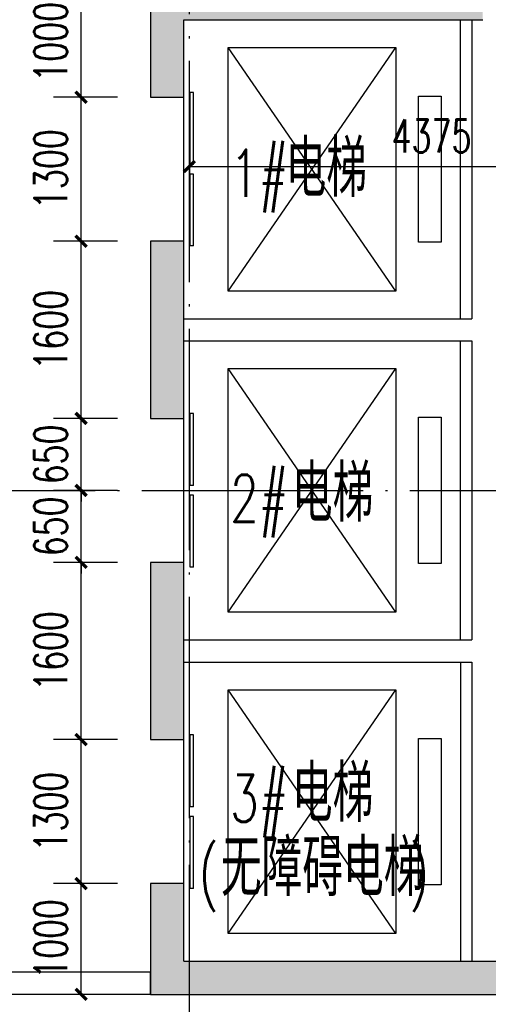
# Model space of a CAD drawing. Extents: x 797781 to 1255204, y 21234 to 1024248.
# Tile 254 of 256: x 945375 to 949608, y 282282 to 291172. Entities that reach past the tile are written whole.
import ezdxf

# ---------------------------------------------------------------- set-up
doc = ezdxf.new("R2010")
doc.units = 0
doc.header["$LTSCALE"] = 1000
doc.header["$MEASUREMENT"] = 0
doc.linetypes.add('230303生产综合楼-平面图_t8$0$DOTE', pattern=[2.42, 2, -0.2, 0.02, -0.2])
for name, color, linetype in [('230303生产综合楼-平面图_t8$0$A-PLAN-EVTR', 2, 'Continuous'), ('230303生产综合楼-平面图_t8$0$DOTE', 1, '230303生产综合楼-平面图_t8$0$DOTE'), ('230303生产综合楼-平面图_t8$0$H-楼板留洞', 6, 'Continuous'), ('230303生产综合楼-平面图_t8$0$PUB_DIM', 3, 'Continuous'), ('230303生产综合楼-平面图_t8$0$PUB_HATCH', 8, 'Continuous'), ('230303生产综合楼-平面图_t8$0$PUB_TEXT', 7, 'Continuous'), ('230303生产综合楼-平面图_t8$0$WALL', 40, 'Continuous'), ('230303生产综合楼-平面图_t8$0$WINDOW', 4, 'Continuous')]:
    doc.layers.add(name, color=color, linetype=linetype)
doc.styles.add('230303生产综合楼-平面图_t8$0$_TCH_DIM', font='SIMPLEX', dxfattribs={"bigfont": 'GBCBIG'})
doc.styles.add('230303生产综合楼-平面图_T8$0$_TCH_DIM_T3', font='SIMPLEX', dxfattribs={"width": 0.705882, "bigfont": 'GBCBIG'})
doc.dimstyles.new('230303生产综合楼-平面图_T8$0$_TCH_ARCH&&100', dxfattribs={"dimtxt": 297.5, "dimasz": 100, "dimexe": 250, "dimexo": 300, "dimgap": 126.25, "dimtad": 1, "dimdec": 0, "dimzin": 0, "dimdsep": 46, "dimtxsty": '230303生产综合楼-平面图_T8$0$_TCH_DIM_T3', "dimblk": '230303生产综合楼-平面图_t8$0$_ArchTick', "dimcen": 0.09, "dimclrt": 7, "dimazin": 2, "dimtfac": 1, "dimtdec": 0, "dimtix": 1, "dimtmove": 2, "dimatfit": 3, "dimfxl": 1, "dimtolj": 1, "dimtzin": 0, "dimarcsym": 0})

# ---------------------------------------------------------------- blocks, each defined once
blk = doc.blocks.new('230303生产综合楼-平面图_t8$0$_ArchTick')
at = {"color": 0, "linetype": 'ByBlock', "const_width": 0.3}
blk.add_lwpolyline([(-0.5, -0.5), (0.5, 0.5)], dxfattribs=at)
blk = doc.blocks.new('*D6452')
at = {"layer": '230303生产综合楼-平面图_t8$0$PUB_DIM', "color": 0, "lineweight": -2, "transparency": 16777216}
for p, q in [((556062.6, 91893.7), (556062.6, 91417.9)), ((560437.6, 91893.7), (560437.6, 91417.9)), ((556062.6, 91667.9), (560437.6, 91667.9))]:
    blk.add_line(p, q, dxfattribs=at)
at = {"layer": 'Defpoints', "color": 0, "transparency": 16777216}
for p in [(556062.6, 92193.7), (560437.6, 92193.7), (560437.6, 91667.9)]:
    blk.add_point(p, dxfattribs=at)
at = {"layer": '230303生产综合楼-平面图_t8$0$PUB_DIM', "color": 0, "lineweight": -2, "transparency": 16777216, "xscale": 100, "yscale": 100, "zscale": 100, "rotation": 180}
blk.add_blockref('230303生产综合楼-平面图_t8$0$_ArchTick', (556062.6, 91667.9), dxfattribs=at)
at = {"layer": '230303生产综合楼-平面图_t8$0$PUB_DIM', "color": 0, "lineweight": -2, "transparency": 16777216, "xscale": 100, "yscale": 100, "zscale": 100}
blk.add_blockref('230303生产综合楼-平面图_t8$0$_ArchTick', (560437.6, 91667.9), dxfattribs=at)
at = {"layer": '230303生产综合楼-平面图_t8$0$PUB_DIM', "color": 7, "transparency": 16777216, "insert": (558250.1, 91942.9), "char_height": 297.5, "attachment_point": 5, "style": '230303生产综合楼-平面图_T8$0$_TCH_DIM_T3'}
blk.add_mtext('\\A1;4375', dxfattribs=at)
blk = doc.blocks.new('*D5200')
at = {"layer": '230303生产综合楼-平面图_t8$0$PUB_DIM', "color": 0, "lineweight": -2, "transparency": 16777216}
for p, q in [((946258, 283371.6), (945679.7, 283371.6)), ((945929.7, 282371.6), (945929.7, 283371.6)), ((946258, 282371.6), (945679.7, 282371.6))]:
    blk.add_line(p, q, dxfattribs=at)
at = {"layer": 'Defpoints', "color": 0, "transparency": 16777216}
for p in [(945929.7, 283371.6), (946558, 283371.6), (946558, 282371.6)]:
    blk.add_point(p, dxfattribs=at)
at = {"layer": '230303生产综合楼-平面图_t8$0$PUB_DIM', "color": 0, "lineweight": -2, "transparency": 16777216, "xscale": 100, "yscale": 100, "zscale": 100}
for p, rotation in [((945929.7, 283371.6), 90), ((945929.7, 282371.6), 270)]:
    blk.add_blockref('230303生产综合楼-平面图_t8$0$_ArchTick', p, dxfattribs=dict(at, rotation=rotation))
at = {"layer": '230303生产综合楼-平面图_t8$0$PUB_DIM', "color": 7, "transparency": 16777216, "insert": (945654.7, 282871.6), "char_height": 297.5, "attachment_point": 5, "rotation": 90, "style": '230303生产综合楼-平面图_T8$0$_TCH_DIM_T3'}
blk.add_mtext('\\A1;1000', dxfattribs=at)
blk = doc.blocks.new('*D5201')
at = {"layer": '230303生产综合楼-平面图_t8$0$PUB_DIM', "color": 0, "lineweight": -2, "transparency": 16777216}
for p, q in [((946258, 284671.6), (945679.7, 284671.6)), ((945929.7, 283371.6), (945929.7, 284671.6)), ((946258, 283371.6), (945679.7, 283371.6))]:
    blk.add_line(p, q, dxfattribs=at)
at = {"layer": 'Defpoints', "color": 0, "transparency": 16777216}
for p in [(945929.7, 284671.6), (946558, 284671.6), (946558, 283371.6)]:
    blk.add_point(p, dxfattribs=at)
at = {"layer": '230303生产综合楼-平面图_t8$0$PUB_DIM', "color": 0, "lineweight": -2, "transparency": 16777216, "xscale": 100, "yscale": 100, "zscale": 100}
for p, rotation in [((945929.7, 284671.6), 90), ((945929.7, 283371.6), 270)]:
    blk.add_blockref('230303生产综合楼-平面图_t8$0$_ArchTick', p, dxfattribs=dict(at, rotation=rotation))
at = {"layer": '230303生产综合楼-平面图_t8$0$PUB_DIM', "color": 7, "transparency": 16777216, "insert": (945654.7, 284021.6), "char_height": 297.5, "attachment_point": 5, "rotation": 90, "style": '230303生产综合楼-平面图_T8$0$_TCH_DIM_T3'}
blk.add_mtext('\\A1;1300', dxfattribs=at)
blk = doc.blocks.new('*D5202')
at = {"layer": '230303生产综合楼-平面图_t8$0$PUB_DIM', "color": 0, "lineweight": -2, "transparency": 16777216}
for p, q in [((946258, 286271.6), (945679.7, 286271.6)), ((945929.7, 284671.6), (945929.7, 286271.6)), ((946258, 284671.6), (945679.7, 284671.6))]:
    blk.add_line(p, q, dxfattribs=at)
at = {"layer": 'Defpoints', "color": 0, "transparency": 16777216}
for p in [(945929.7, 286271.6), (946558, 286271.6), (946558, 284671.6)]:
    blk.add_point(p, dxfattribs=at)
at = {"layer": '230303生产综合楼-平面图_t8$0$PUB_DIM', "color": 0, "lineweight": -2, "transparency": 16777216, "xscale": 100, "yscale": 100, "zscale": 100}
for p, rotation in [((945929.7, 286271.6), 90), ((945929.7, 284671.6), 270)]:
    blk.add_blockref('230303生产综合楼-平面图_t8$0$_ArchTick', p, dxfattribs=dict(at, rotation=rotation))
at = {"layer": '230303生产综合楼-平面图_t8$0$PUB_DIM', "color": 7, "transparency": 16777216, "insert": (945654.7, 285471.6), "char_height": 297.5, "attachment_point": 5, "rotation": 90, "style": '230303生产综合楼-平面图_T8$0$_TCH_DIM_T3'}
blk.add_mtext('\\A1;1600', dxfattribs=at)
blk = doc.blocks.new('*D5203')
at = {"layer": '230303生产综合楼-平面图_t8$0$PUB_DIM', "color": 0, "lineweight": -2, "transparency": 16777216}
for p, q in [((945929.7, 286921.6), (945929.7, 287021.6)), ((946258, 286921.6), (945679.7, 286921.6)), ((945929.7, 286271.6), (945929.7, 286921.6)), ((946258, 286271.6), (945679.7, 286271.6)), ((945929.7, 286271.6), (945929.7, 286171.6))]:
    blk.add_line(p, q, dxfattribs=at)
at = {"layer": 'Defpoints', "color": 0, "transparency": 16777216}
for p in [(945929.7, 286921.6), (946558, 286921.6), (946558, 286271.6)]:
    blk.add_point(p, dxfattribs=at)
at = {"layer": '230303生产综合楼-平面图_t8$0$PUB_DIM', "color": 0, "lineweight": -2, "transparency": 16777216, "xscale": 100, "yscale": 100, "zscale": 100}
for p, rotation in [((945929.7, 286921.6), 270), ((945929.7, 286271.6), 90)]:
    blk.add_blockref('230303生产综合楼-平面图_t8$0$_ArchTick', p, dxfattribs=dict(at, rotation=rotation))
at = {"layer": '230303生产综合楼-平面图_t8$0$PUB_DIM', "color": 7, "transparency": 16777216, "insert": (945654.7, 286596.6), "char_height": 297.5, "attachment_point": 5, "rotation": 90, "style": '230303生产综合楼-平面图_T8$0$_TCH_DIM_T3'}
blk.add_mtext('\\A1;650', dxfattribs=at)
blk = doc.blocks.new('*D5204')
at = {"layer": '230303生产综合楼-平面图_t8$0$PUB_DIM', "color": 0, "lineweight": -2, "transparency": 16777216}
for p, q in [((945929.7, 287571.6), (945929.7, 287671.6)), ((946258, 287571.6), (945679.7, 287571.6)), ((945929.7, 286921.6), (945929.7, 287571.6)), ((946258, 286921.6), (945679.7, 286921.6)), ((945929.7, 286921.6), (945929.7, 286821.6))]:
    blk.add_line(p, q, dxfattribs=at)
at = {"layer": 'Defpoints', "color": 0, "transparency": 16777216}
for p in [(945929.7, 287571.6), (946558, 287571.6), (946558, 286921.6)]:
    blk.add_point(p, dxfattribs=at)
at = {"layer": '230303生产综合楼-平面图_t8$0$PUB_DIM', "color": 0, "lineweight": -2, "transparency": 16777216, "xscale": 100, "yscale": 100, "zscale": 100}
for p, rotation in [((945929.7, 287571.6), 270), ((945929.7, 286921.6), 90)]:
    blk.add_blockref('230303生产综合楼-平面图_t8$0$_ArchTick', p, dxfattribs=dict(at, rotation=rotation))
at = {"layer": '230303生产综合楼-平面图_t8$0$PUB_DIM', "color": 7, "transparency": 16777216, "insert": (945654.7, 287246.6), "char_height": 297.5, "attachment_point": 5, "rotation": 90, "style": '230303生产综合楼-平面图_T8$0$_TCH_DIM_T3'}
blk.add_mtext('\\A1;650', dxfattribs=at)
blk = doc.blocks.new('*D5205')
at = {"layer": '230303生产综合楼-平面图_t8$0$PUB_DIM', "color": 0, "lineweight": -2, "transparency": 16777216}
for p, q in [((946258, 289171.6), (945679.7, 289171.6)), ((945929.7, 287571.6), (945929.7, 289171.6)), ((946258, 287571.6), (945679.7, 287571.6))]:
    blk.add_line(p, q, dxfattribs=at)
at = {"layer": 'Defpoints', "color": 0, "transparency": 16777216}
for p in [(945929.7, 289171.6), (946558, 289171.6), (946558, 287571.6)]:
    blk.add_point(p, dxfattribs=at)
at = {"layer": '230303生产综合楼-平面图_t8$0$PUB_DIM', "color": 0, "lineweight": -2, "transparency": 16777216, "xscale": 100, "yscale": 100, "zscale": 100}
for p, rotation in [((945929.7, 289171.6), 90), ((945929.7, 287571.6), 270)]:
    blk.add_blockref('230303生产综合楼-平面图_t8$0$_ArchTick', p, dxfattribs=dict(at, rotation=rotation))
at = {"layer": '230303生产综合楼-平面图_t8$0$PUB_DIM', "color": 7, "transparency": 16777216, "insert": (945654.7, 288371.6), "char_height": 297.5, "attachment_point": 5, "rotation": 90, "style": '230303生产综合楼-平面图_T8$0$_TCH_DIM_T3'}
blk.add_mtext('\\A1;1600', dxfattribs=at)
blk = doc.blocks.new('*D5206')
at = {"layer": '230303生产综合楼-平面图_t8$0$PUB_DIM', "color": 0, "lineweight": -2, "transparency": 16777216}
for p, q in [((946258, 290471.6), (945679.7, 290471.6)), ((945929.7, 289171.6), (945929.7, 290471.6)), ((946258, 289171.6), (945679.7, 289171.6))]:
    blk.add_line(p, q, dxfattribs=at)
at = {"layer": 'Defpoints', "color": 0, "transparency": 16777216}
for p in [(945929.7, 290471.6), (946558, 290471.6), (946558, 289171.6)]:
    blk.add_point(p, dxfattribs=at)
at = {"layer": '230303生产综合楼-平面图_t8$0$PUB_DIM', "color": 0, "lineweight": -2, "transparency": 16777216, "xscale": 100, "yscale": 100, "zscale": 100}
for p, rotation in [((945929.7, 290471.6), 90), ((945929.7, 289171.6), 270)]:
    blk.add_blockref('230303生产综合楼-平面图_t8$0$_ArchTick', p, dxfattribs=dict(at, rotation=rotation))
at = {"layer": '230303生产综合楼-平面图_t8$0$PUB_DIM', "color": 7, "transparency": 16777216, "insert": (945654.7, 289821.6), "char_height": 297.5, "attachment_point": 5, "rotation": 90, "style": '230303生产综合楼-平面图_T8$0$_TCH_DIM_T3'}
blk.add_mtext('\\A1;1300', dxfattribs=at)
blk = doc.blocks.new('*D5207')
at = {"layer": '230303生产综合楼-平面图_t8$0$PUB_DIM', "color": 0, "lineweight": -2, "transparency": 16777216}
for p, q in [((946258, 291471.6), (945679.7, 291471.6)), ((945929.7, 290471.6), (945929.7, 291471.6)), ((946258, 290471.6), (945679.7, 290471.6))]:
    blk.add_line(p, q, dxfattribs=at)
at = {"layer": 'Defpoints', "color": 0, "transparency": 16777216}
for p in [(945929.7, 291471.6), (946558, 291471.6), (946558, 290471.6)]:
    blk.add_point(p, dxfattribs=at)
at = {"layer": '230303生产综合楼-平面图_t8$0$PUB_DIM', "color": 0, "lineweight": -2, "transparency": 16777216, "xscale": 100, "yscale": 100, "zscale": 100}
for p, rotation in [((945929.7, 291471.6), 90), ((945929.7, 290471.6), 270)]:
    blk.add_blockref('230303生产综合楼-平面图_t8$0$_ArchTick', p, dxfattribs=dict(at, rotation=rotation))
at = {"layer": '230303生产综合楼-平面图_t8$0$PUB_DIM', "color": 7, "transparency": 16777216, "insert": (945654.7, 290971.6), "char_height": 297.5, "attachment_point": 5, "rotation": 90, "style": '230303生产综合楼-平面图_T8$0$_TCH_DIM_T3'}
blk.add_mtext('\\A1;1000', dxfattribs=at)
blk = doc.blocks.new('230303生产综合楼-平面图_t8$0$$DORLIB2D$00000127')
at = {"color": 0}
for points in [[(-0.5333, 0.7949), (-0.5333, 0.6904)], [(-0.0333, 0.7949), (-0.5333, 0.7949)], [(-0.0333, 0.7949), (-0.0333, 0.6904)], [(0.5333, 0.7949), (0.0333, 0.7949)], [(0.0333, 0.7949), (0.0333, 0.6904)], [(0.5333, 0.7949), (0.5333, 0.6904)], [(-0.0333, 0.6904), (-0.5333, 0.6904)], [(0.5333, 0.6904), (0.0333, 0.6904)], [(0.5, 0.5), (-0.5, 0.5)]]:
    blk.add_lwpolyline(points, dxfattribs=at)
blk = doc.blocks.new('230303生产综合楼-平面图_t8$0$2FNTD')
at = {"layer": '230303生产综合楼-平面图_t8$0$PUB_DIM'}
dim = blk.add_aligned_dim(p1=(556062.6, 92193.7), p2=(560437.6, 92193.7), distance=-525.7, dimstyle='230303生产综合楼-平面图_T8$0$_TCH_ARCH&&100', dxfattribs=at)
dim.commit()
dim.dimension.update_dxf_attribs({"geometry": '*D6452', "text_midpoint": (558250.1, 91942.9)})

msp = doc.modelspace()

# ---------------------------------------------------------------- hatches: boundary and pattern name
at = {"layer": '230303生产综合楼-平面图_t8$0$PUB_HATCH'}
for points in [[(946558, 291471.6), (946858, 291171.6), (949558, 291171.6), (949558, 291471.6)], [(946558, 291471.6), (946558, 290471.6), (946858, 290471.6), (946858, 291171.6)], [(946858, 288371.6), (946858, 289171.6), (946558, 289171.6), (946558, 288371.6)], [(946558, 288371.6), (946558, 287571.6), (946858, 287571.6), (946858, 288371.6)], [(946858, 285471.5), (946858, 286271.6), (946558, 286271.6), (946558, 285471.5)], [(946558, 285471.5), (946558, 284671.6), (946858, 284671.6), (946858, 285471.5)], [(946858, 282671.6), (946858, 283371.6), (946558, 283371.6), (946558, 282371.6)], [(946858, 282671.6), (946558, 282371.6), (949558, 282371.6), (949558, 282671.6)], [(949558, 282671.6), (949558, 282371.6), (952958, 282371.6), (952958, 282671.6)]]:
    msp.add_hatch(color=256, dxfattribs=at).paths.add_polyline_path(points)

# ---------------------------------------------------------------- linework, layer by layer
at = {"layer": '230303生产综合楼-平面图_t8$0$A-PLAN-EVTR'}
for p, q in [((947258, 288721.6), (948773, 290921.6)), ((948773, 288721.6), (947258, 290921.6)), ((947258, 290921.6), (948773, 290921.6)), ((947258, 288721.6), (947258, 290921.6)), ((948773, 290921.6), (948773, 288721.6)), ((948978, 290481.6), (949183, 290481.6)), ((948978, 289161.6), (948978, 290481.6)), ((949183, 290481.6), (949183, 289161.6)), ((949183, 289161.6), (948978, 289161.6)), ((948773, 288721.6), (947258, 288721.6)), ((947258, 285821.6), (948773, 288021.6)), ((948773, 285821.6), (947258, 288021.6)), ((947258, 288021.6), (948773, 288021.6)), ((947258, 285821.6), (947258, 288021.6)), ((948773, 288021.6), (948773, 285821.6)), ((948978, 287581.6), (949183, 287581.6)), ((948978, 286261.6), (948978, 287581.6)), ((949183, 287581.6), (949183, 286261.6)), ((949183, 286261.6), (948978, 286261.6)), ((948773, 285821.6), (947258, 285821.6)), ((947258, 282921.6), (948773, 285121.6)), ((948773, 282921.6), (947258, 285121.6)), ((947258, 285121.6), (948773, 285121.6)), ((947258, 282921.6), (947258, 285121.6)), ((948773, 285121.6), (948773, 282921.6)), ((948978, 284681.6), (949183, 284681.6)), ((948978, 283361.6), (948978, 284681.6)), ((949183, 284681.6), (949183, 283361.6)), ((949183, 283361.6), (948978, 283361.6)), ((948773, 282921.6), (947258, 282921.6))]:
    msp.add_line(p, q, dxfattribs=at)
at = {"layer": '230303生产综合楼-平面图_t8$0$DOTE'}
for p, q in [((946908, 267021.6), (946908, 298621.6)), ((895658, 286921.6), (989908, 286921.6))]:
    msp.add_line(p, q, dxfattribs=at)
at = {"layer": '230303生产综合楼-平面图_t8$0$H-楼板留洞'}
for points in [[(949358, 288471.6), (949358, 291171.6)], [(949358, 285571.6), (949358, 288271.6)], [(949358, 285371.5), (949358, 282671.6)]]:
    msp.add_lwpolyline(points, dxfattribs=at)
at = {"layer": '230303生产综合楼-平面图_t8$0$WALL'}
for p, q in [((946558, 291471.6), (946558, 290471.6)), ((946858, 291171.6), (949558, 291171.6)), ((946858, 290471.6), (946858, 291171.6)), ((949458, 291171.6), (949458, 290471.5)), ((946558, 290471.6), (946858, 290471.6)), ((949458, 290471.5), (949458, 288471.6)), ((946858, 289171.6), (946558, 289171.6)), ((946558, 289171.6), (946558, 288371.6)), ((946858, 288371.6), (946858, 289171.6)), ((946858, 288471.6), (949458, 288471.6)), ((946558, 288371.6), (946558, 287571.6)), ((946858, 287571.6), (946858, 288371.6)), ((946858, 288271.6), (949458, 288271.6)), ((949458, 288271.6), (949458, 285571.5)), ((946558, 287571.6), (946858, 287571.6)), ((946858, 286271.6), (946558, 286271.6)), ((946558, 286271.6), (946558, 285471.5)), ((946858, 285471.5), (946858, 286271.6)), ((946858, 285571.5), (949458, 285571.5)), ((946558, 285471.5), (946558, 284671.6)), ((946858, 284671.6), (946858, 285471.5)), ((946858, 285371.5), (949458, 285371.5)), ((949458, 285371.5), (949458, 282671.6)), ((946558, 284671.6), (946858, 284671.6)), ((946858, 283371.6), (946558, 283371.6)), ((946558, 283371.6), (946558, 282371.6)), ((946858, 282671.6), (946858, 283371.6)), ((946858, 282671.6), (949558, 282671.6)), ((949558, 282671.6), (952958, 282671.6)), ((946558, 282571.6), (941758, 282571.6)), ((946558, 282371.6), (946558, 282571.6)), ((946558, 282371.6), (941558, 282371.6)), ((946558, 282371.6), (949558, 282371.6)), ((949558, 282371.6), (952958, 282371.6))]:
    msp.add_line(p, q, dxfattribs=at)

# ---------------------------------------------------------------- block references
msp.add_blockref('230303生产综合楼-平面图_t8$0$2FNTD', (390845.4, 198177.9))
at = {"layer": '230303生产综合楼-平面图_t8$0$WINDOW', "xscale": 1300, "yscale": 300, "zscale": 300, "rotation": 270}
for p in [(946708, 289821.6), (946708, 286921.6), (946708, 284021.6)]:
    msp.add_blockref('230303生产综合楼-平面图_t8$0$$DORLIB2D$00000127', p, dxfattribs=at)

# ---------------------------------------------------------------- texts
at = {"layer": '230303生产综合楼-平面图_t8$0$PUB_TEXT', "style": '230303生产综合楼-平面图_t8$0$_TCH_DIM'}
for s, p in [('电梯', (947776.5, 289571.9)), ('电梯', (947833.7, 286638.2)), ('电梯', (947833.7, 283928.6)), ('无障碍电梯', (947192.7, 283258.6))]:
    msp.add_text(s, height=510.64, dxfattribs=at).set_placement(p)
at = {"layer": '230303生产综合楼-平面图_t8$0$PUB_TEXT', "style": '230303生产综合楼-平面图_t8$0$_TCH_DIM', "width": 0.705882}
for s, p in [('1#', (947276.5, 289571.9)), ('2#', (947276.5, 286638.2)), ('3#', (947276.5, 283928.6)), ('(', (946992.7, 283258.6)), (')', (948894.8, 283258.6))]:
    msp.add_text(s, height=425, dxfattribs=at).set_placement(p)

# ---------------------------------------------------------------- dimensions: what is measured, and where the dimension line sits
at = {"layer": '230303生产综合楼-平面图_t8$0$PUB_DIM'}
for p1, p2, picture, middle in [((946558, 290471.6), (946558, 291471.6), '*D5207', (945654.7, 290971.6)), ((946558, 289171.6), (946558, 290471.6), '*D5206', (945654.7, 289821.6)), ((946558, 287571.6), (946558, 289171.6), '*D5205', (945654.7, 288371.6)), ((946558, 286921.6), (946558, 287571.6), '*D5204', (945654.7, 287246.6)), ((946558, 286271.6), (946558, 286921.6), '*D5203', (945654.7, 286596.6)), ((946558, 284671.6), (946558, 286271.6), '*D5202', (945654.7, 285471.6)), ((946558, 283371.6), (946558, 284671.6), '*D5201', (945654.7, 284021.6)), ((946558, 282371.6), (946558, 283371.6), '*D5200', (945654.7, 282871.6))]:
    dim = msp.add_aligned_dim(p1=p1, p2=p2, distance=628.3, dimstyle='230303生产综合楼-平面图_T8$0$_TCH_ARCH&&100', dxfattribs=at)
    dim.commit()
    dim.dimension.update_dxf_attribs({"geometry": picture, "text_midpoint": middle})

doc.saveas('drawing.dxf')
